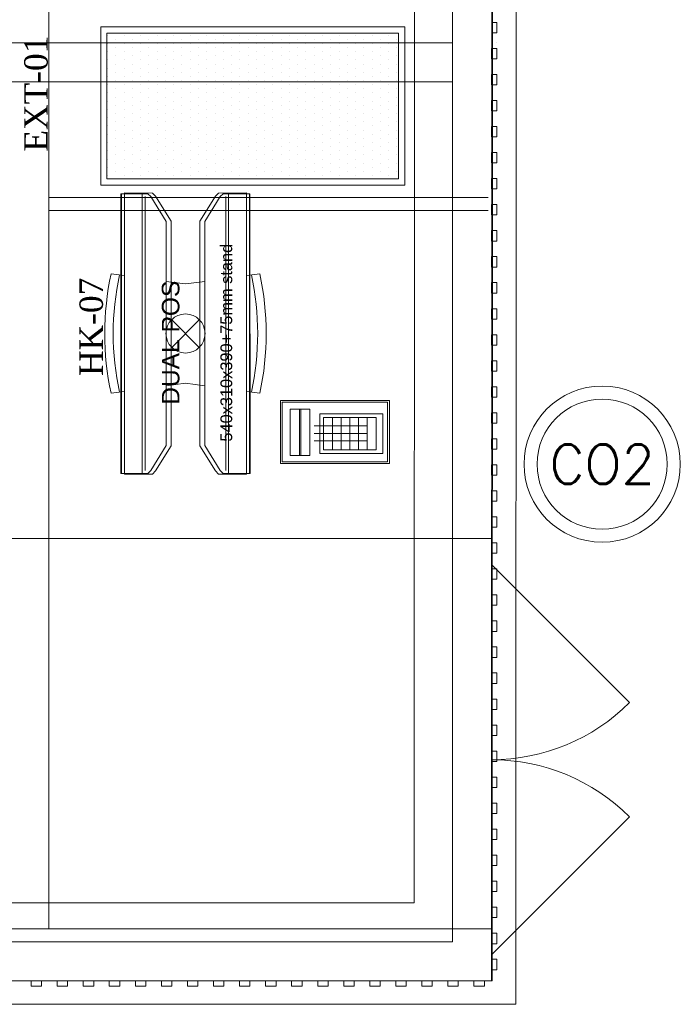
# Model space of a CAD drawing. Header units: millimetres. Extents: x -4432 to 10157, y 0 to 7028.
# Tile 10 of 13: x 2947 to 4215, y 0 to 1891. Entities that reach past the tile are written whole.
import ezdxf

# ---------------------------------------------------------------- set-up
doc = ezdxf.new("R2010")
doc.units = ezdxf.units.MM
doc.layers.add('CIVIL LAYER', color=9, linetype='Continuous', true_color=0x808080)
for name, color, linetype, lineweight, true_color in [('FIRE-EXTINGUISHER', 1, 'Continuous', 20, 0xff0000), ('FP & RCP XERF$0$CKD - Kit Text', 9, 'Continuous', 0, 0x808080), ('GREY SCALE', 9, 'Continuous', 0, 0x808080)]:
    doc.layers.add(name, color=color, linetype=linetype, lineweight=lineweight, true_color=true_color)
doc.styles.add('FP & RCP XERF$0$style12', font='BOOKOSI.TTF')

# ---------------------------------------------------------------- blocks, each defined once
blk = doc.blocks.new('A$C117b6ec8')
at = {"layer": 'FP & RCP XERF$0$CKD - Kit Text', "char_height": 45, "attachment_point": 2, "rotation": 90, "style": 'FP & RCP XERF$0$style12'}
for s, insert, width in [('EXT-01', (2124.9, -999.7), 506.843), ('\\A1;{\\fArial|b0|i0|c0|p34;\\H0.75x;DUAL POS\\P\\P\\H0.66667x;540x310x390+75mm stand}', (2389.1, -1478.3), 1358.804), ('HK-07', (2231, -1447.8), 493.471)]:
    blk.add_mtext(s, dxfattribs=dict(at, insert=insert, width=width))
blk = doc.blocks.new('FLOOR PLAN')
at = {"layer": 'GREY SCALE'}
for p, q in [((3900.4, 7027.3), (3897.8, -0.2)), ((3855.4, 6958.5), (3852.8, 44.8)), ((3705.3, 6808.5), (3702.9, 194.8)), ((3851.8, 3599.6), (3851.8, 44.8)), ((3851.8, 3574.6), (3851.7, 44.8)), ((3001.8, 3499.5), (3001.8, 144.8)), ((3776.8, 3499.6), (3776.7, 119.8)), ((3685.1, 1877.5), (3101.1, 1877.5)), ((3101.1, 1877.5), (3101.1, 1573.5)), ((3685.1, 1573.5), (3685.1, 1877.5)), ((3851.8, 1886.2), (3861.8, 1886.2)), ((3851.8, 1866.2), (3851.8, 1886.2)), ((3861.8, 1886.2), (3861.8, 1866.2)), ((3673.1, 1865.5), (3113.1, 1865.5)), ((3113.1, 1865.5), (3113.1, 1585.5)), ((3114.2, 1861.8), (3114.2, 1861.8)), ((3130.1, 1853.9), (3130.1, 1853.9)), ((3146, 1861.8), (3146, 1861.8)), ((3161.9, 1853.9), (3161.9, 1853.9)), ((3177.7, 1861.8), (3177.7, 1861.8)), ((3193.6, 1853.9), (3193.6, 1853.9)), ((3209.5, 1861.8), (3209.5, 1861.8)), ((3225.4, 1853.9), (3225.4, 1853.9)), ((3241.2, 1861.8), (3241.2, 1861.8)), ((3257.1, 1853.9), (3257.1, 1853.9)), ((3273, 1861.8), (3273, 1861.8)), ((3288.9, 1853.9), (3288.9, 1853.9)), ((3304.7, 1861.8), (3304.7, 1861.8)), ((3320.6, 1853.9), (3320.6, 1853.9)), ((3336.5, 1861.8), (3336.5, 1861.8)), ((3352.4, 1853.9), (3352.4, 1853.9)), ((3368.2, 1861.8), (3368.2, 1861.8)), ((3384.1, 1853.9), (3384.1, 1853.9)), ((3400, 1861.8), (3400, 1861.8)), ((3415.9, 1853.9), (3415.9, 1853.9)), ((3431.7, 1861.8), (3431.7, 1861.8)), ((3447.6, 1853.9), (3447.6, 1853.9)), ((3463.5, 1861.8), (3463.5, 1861.8)), ((3479.4, 1853.9), (3479.4, 1853.9)), ((3495.2, 1861.8), (3495.2, 1861.8)), ((3511.1, 1853.9), (3511.1, 1853.9)), ((3527, 1861.8), (3527, 1861.8)), ((3542.9, 1853.9), (3542.9, 1853.9)), ((3558.7, 1861.8), (3558.7, 1861.8)), ((3574.6, 1853.9), (3574.6, 1853.9)), ((3590.5, 1861.8), (3590.5, 1861.8)), ((3606.4, 1853.9), (3606.4, 1853.9)), ((3622.2, 1861.8), (3622.2, 1861.8)), ((3638.1, 1853.9), (3638.1, 1853.9)), ((3654, 1861.8), (3654, 1861.8)), ((3669.9, 1853.9), (3669.9, 1853.9)), ((3673.1, 1585.5), (3673.1, 1865.5)), ((3861.8, 1866.2), (3851.8, 1866.2)), ((2340.6, 1847.1), (3776.8, 1847)), ((3114.2, 1845.9), (3114.2, 1845.9)), ((3130.1, 1838), (3130.1, 1838)), ((3146, 1845.9), (3146, 1845.9)), ((3161.9, 1838), (3161.9, 1838)), ((3177.7, 1845.9), (3177.7, 1845.9)), ((3193.6, 1838), (3193.6, 1838)), ((3209.5, 1845.9), (3209.5, 1845.9)), ((3225.4, 1838), (3225.4, 1838)), ((3241.2, 1845.9), (3241.2, 1845.9)), ((3257.1, 1838), (3257.1, 1838)), ((3273, 1845.9), (3273, 1845.9)), ((3288.9, 1838), (3288.9, 1838)), ((3304.7, 1845.9), (3304.7, 1845.9)), ((3320.6, 1838), (3320.6, 1838)), ((3336.5, 1845.9), (3336.5, 1845.9)), ((3352.4, 1838), (3352.4, 1838)), ((3368.2, 1845.9), (3368.2, 1845.9)), ((3384.1, 1838), (3384.1, 1838)), ((3400, 1845.9), (3400, 1845.9)), ((3415.9, 1838), (3415.9, 1838)), ((3431.7, 1845.9), (3431.7, 1845.9)), ((3447.6, 1838), (3447.6, 1838)), ((3463.5, 1845.9), (3463.5, 1845.9)), ((3479.4, 1838), (3479.4, 1838)), ((3495.2, 1845.9), (3495.2, 1845.9)), ((3511.1, 1838), (3511.1, 1838)), ((3527, 1845.9), (3527, 1845.9)), ((3542.9, 1838), (3542.9, 1838)), ((3558.7, 1845.9), (3558.7, 1845.9)), ((3574.6, 1838), (3574.6, 1838)), ((3590.5, 1845.9), (3590.5, 1845.9)), ((3606.4, 1838), (3606.4, 1838)), ((3622.2, 1845.9), (3622.2, 1845.9)), ((3638.1, 1838), (3638.1, 1838)), ((3654, 1845.9), (3654, 1845.9)), ((3669.9, 1838), (3669.9, 1838)), ((3851.6, 1836.2), (3861.6, 1836.2)), ((3851.6, 1816.2), (3851.6, 1836.2)), ((3861.6, 1836.2), (3861.6, 1816.2)), ((3861.7, 1847.1), (3861.7, 1847.1)), ((3114.2, 1830), (3114.2, 1830)), ((3130.1, 1822.1), (3130.1, 1822.1)), ((3146, 1830), (3146, 1830)), ((3161.9, 1822.1), (3161.9, 1822.1)), ((3177.7, 1830), (3177.7, 1830)), ((3193.6, 1822.1), (3193.6, 1822.1)), ((3209.5, 1830), (3209.5, 1830)), ((3225.4, 1822.1), (3225.4, 1822.1)), ((3241.2, 1830), (3241.2, 1830)), ((3257.1, 1822.1), (3257.1, 1822.1)), ((3273, 1830), (3273, 1830)), ((3288.9, 1822.1), (3288.9, 1822.1)), ((3304.7, 1830), (3304.7, 1830)), ((3320.6, 1822.1), (3320.6, 1822.1)), ((3336.5, 1830), (3336.5, 1830)), ((3352.4, 1822.1), (3352.4, 1822.1)), ((3368.2, 1830), (3368.2, 1830)), ((3384.1, 1822.1), (3384.1, 1822.1)), ((3400, 1830), (3400, 1830)), ((3415.9, 1822.1), (3415.9, 1822.1)), ((3431.7, 1830), (3431.7, 1830)), ((3447.6, 1822.1), (3447.6, 1822.1)), ((3463.5, 1830), (3463.5, 1830)), ((3479.4, 1822.1), (3479.4, 1822.1)), ((3495.2, 1830), (3495.2, 1830)), ((3511.1, 1822.1), (3511.1, 1822.1)), ((3527, 1830), (3527, 1830)), ((3542.9, 1822.1), (3542.9, 1822.1)), ((3558.7, 1830), (3558.7, 1830)), ((3574.6, 1822.1), (3574.6, 1822.1)), ((3590.5, 1830), (3590.5, 1830)), ((3606.4, 1822.1), (3606.4, 1822.1)), ((3622.2, 1830), (3622.2, 1830)), ((3638.1, 1822.1), (3638.1, 1822.1)), ((3654, 1830), (3654, 1830)), ((3669.9, 1822.1), (3669.9, 1822.1)), ((3861.6, 1816.2), (3851.6, 1816.2)), ((3114.2, 1814.2), (3114.2, 1814.2)), ((3114.2, 1798.3), (3114.2, 1798.3)), ((3130.1, 1806.2), (3130.1, 1806.2)), ((3146, 1814.2), (3146, 1814.2)), ((3146, 1798.3), (3146, 1798.3)), ((3161.9, 1806.2), (3161.9, 1806.2)), ((3177.7, 1814.2), (3177.7, 1814.2)), ((3177.7, 1798.3), (3177.7, 1798.3)), ((3193.6, 1806.2), (3193.6, 1806.2)), ((3209.5, 1814.2), (3209.5, 1814.2)), ((3209.5, 1798.3), (3209.5, 1798.3)), ((3225.4, 1806.2), (3225.4, 1806.2)), ((3241.2, 1814.2), (3241.2, 1814.2)), ((3241.2, 1798.3), (3241.2, 1798.3)), ((3257.1, 1806.2), (3257.1, 1806.2)), ((3273, 1814.2), (3273, 1814.2)), ((3273, 1798.3), (3273, 1798.3)), ((3288.9, 1806.2), (3288.9, 1806.2)), ((3304.7, 1814.2), (3304.7, 1814.2)), ((3304.7, 1798.3), (3304.7, 1798.3)), ((3320.6, 1806.2), (3320.6, 1806.2)), ((3336.5, 1814.2), (3336.5, 1814.2)), ((3336.5, 1798.3), (3336.5, 1798.3)), ((3352.4, 1806.2), (3352.4, 1806.2)), ((3368.2, 1814.2), (3368.2, 1814.2)), ((3368.2, 1798.3), (3368.2, 1798.3)), ((3384.1, 1806.2), (3384.1, 1806.2)), ((3400, 1814.2), (3400, 1814.2)), ((3400, 1798.3), (3400, 1798.3)), ((3415.9, 1806.2), (3415.9, 1806.2)), ((3431.7, 1814.2), (3431.7, 1814.2)), ((3431.7, 1798.3), (3431.7, 1798.3)), ((3447.6, 1806.2), (3447.6, 1806.2)), ((3463.5, 1814.2), (3463.5, 1814.2)), ((3463.5, 1798.3), (3463.5, 1798.3)), ((3479.4, 1806.2), (3479.4, 1806.2)), ((3495.2, 1814.2), (3495.2, 1814.2)), ((3495.2, 1798.3), (3495.2, 1798.3)), ((3511.1, 1806.2), (3511.1, 1806.2)), ((3527, 1814.2), (3527, 1814.2)), ((3527, 1798.3), (3527, 1798.3)), ((3542.9, 1806.2), (3542.9, 1806.2)), ((3558.7, 1814.2), (3558.7, 1814.2)), ((3558.7, 1798.3), (3558.7, 1798.3)), ((3574.6, 1806.2), (3574.6, 1806.2)), ((3590.5, 1814.2), (3590.5, 1814.2)), ((3590.5, 1798.3), (3590.5, 1798.3)), ((3606.4, 1806.2), (3606.4, 1806.2)), ((3622.2, 1814.2), (3622.2, 1814.2)), ((3622.2, 1798.3), (3622.2, 1798.3)), ((3638.1, 1806.2), (3638.1, 1806.2)), ((3654, 1814.2), (3654, 1814.2)), ((3654, 1798.3), (3654, 1798.3)), ((3669.9, 1806.2), (3669.9, 1806.2)), ((3114.2, 1782.4), (3114.2, 1782.4)), ((3130.1, 1790.4), (3130.1, 1790.4)), ((3146, 1782.4), (3146, 1782.4)), ((3161.9, 1790.4), (3161.9, 1790.4)), ((3177.7, 1782.4), (3177.7, 1782.4)), ((3193.6, 1790.4), (3193.6, 1790.4)), ((3209.5, 1782.4), (3209.5, 1782.4)), ((3225.4, 1790.4), (3225.4, 1790.4)), ((3241.2, 1782.4), (3241.2, 1782.4)), ((3257.1, 1790.4), (3257.1, 1790.4)), ((3273, 1782.4), (3273, 1782.4)), ((3288.9, 1790.4), (3288.9, 1790.4)), ((3304.7, 1782.4), (3304.7, 1782.4)), ((3320.6, 1790.4), (3320.6, 1790.4)), ((3336.5, 1782.4), (3336.5, 1782.4)), ((3352.4, 1790.4), (3352.4, 1790.4)), ((3368.2, 1782.4), (3368.2, 1782.4)), ((3384.1, 1790.4), (3384.1, 1790.4)), ((3400, 1782.4), (3400, 1782.4)), ((3415.9, 1790.4), (3415.9, 1790.4)), ((3431.7, 1782.4), (3431.7, 1782.4)), ((3447.6, 1790.4), (3447.6, 1790.4)), ((3463.5, 1782.4), (3463.5, 1782.4)), ((3479.4, 1790.4), (3479.4, 1790.4)), ((3495.2, 1782.4), (3495.2, 1782.4)), ((3511.1, 1790.4), (3511.1, 1790.4)), ((3527, 1782.4), (3527, 1782.4)), ((3542.9, 1790.4), (3542.9, 1790.4)), ((3558.7, 1782.4), (3558.7, 1782.4)), ((3574.6, 1790.4), (3574.6, 1790.4)), ((3590.5, 1782.4), (3590.5, 1782.4)), ((3606.4, 1790.4), (3606.4, 1790.4)), ((3622.2, 1782.4), (3622.2, 1782.4)), ((3638.1, 1790.4), (3638.1, 1790.4)), ((3654, 1782.4), (3654, 1782.4)), ((3669.9, 1790.4), (3669.9, 1790.4)), ((3851.6, 1786.2), (3861.6, 1786.2)), ((3851.6, 1766.2), (3851.6, 1786.2)), ((3861.6, 1786.2), (3861.6, 1766.2)), ((2340.6, 1772.1), (3776.8, 1772)), ((3114.2, 1766.5), (3114.2, 1766.5)), ((3130.1, 1774.5), (3130.1, 1774.5)), ((3146, 1766.5), (3146, 1766.5)), ((3161.9, 1774.5), (3161.9, 1774.5)), ((3177.7, 1766.5), (3177.7, 1766.5)), ((3193.6, 1774.5), (3193.6, 1774.5)), ((3209.5, 1766.5), (3209.5, 1766.5)), ((3225.4, 1774.5), (3225.4, 1774.5)), ((3241.2, 1766.5), (3241.2, 1766.5)), ((3257.1, 1774.5), (3257.1, 1774.5)), ((3273, 1766.5), (3273, 1766.5)), ((3288.9, 1774.5), (3288.9, 1774.5)), ((3304.7, 1766.5), (3304.7, 1766.5)), ((3320.6, 1774.5), (3320.6, 1774.5)), ((3336.5, 1766.5), (3336.5, 1766.5)), ((3352.4, 1774.5), (3352.4, 1774.5)), ((3368.2, 1766.5), (3368.2, 1766.5)), ((3384.1, 1774.5), (3384.1, 1774.5)), ((3400, 1766.5), (3400, 1766.5)), ((3415.9, 1774.5), (3415.9, 1774.5)), ((3431.7, 1766.5), (3431.7, 1766.5)), ((3447.6, 1774.5), (3447.6, 1774.5)), ((3463.5, 1766.5), (3463.5, 1766.5)), ((3479.4, 1774.5), (3479.4, 1774.5)), ((3495.2, 1766.5), (3495.2, 1766.5)), ((3511.1, 1774.5), (3511.1, 1774.5)), ((3527, 1766.5), (3527, 1766.5)), ((3542.9, 1774.5), (3542.9, 1774.5)), ((3558.7, 1766.5), (3558.7, 1766.5)), ((3574.6, 1774.5), (3574.6, 1774.5)), ((3590.5, 1766.5), (3590.5, 1766.5)), ((3606.4, 1774.5), (3606.4, 1774.5)), ((3622.2, 1766.5), (3622.2, 1766.5)), ((3638.1, 1774.5), (3638.1, 1774.5)), ((3654, 1766.5), (3654, 1766.5)), ((3669.9, 1774.5), (3669.9, 1774.5)), ((3861.6, 1766.2), (3851.6, 1766.2)), ((3861.7, 1772.1), (3861.7, 1772.1)), ((3114.2, 1750.7), (3114.2, 1750.7)), ((3130.1, 1758.6), (3130.1, 1758.6)), ((3130.1, 1742.7), (3130.1, 1742.7)), ((3146, 1750.7), (3146, 1750.7)), ((3161.9, 1758.6), (3161.9, 1758.6)), ((3161.9, 1742.7), (3161.9, 1742.7)), ((3177.7, 1750.7), (3177.7, 1750.7)), ((3193.6, 1758.6), (3193.6, 1758.6)), ((3193.6, 1742.7), (3193.6, 1742.7)), ((3209.5, 1750.7), (3209.5, 1750.7)), ((3225.4, 1758.6), (3225.4, 1758.6)), ((3225.4, 1742.7), (3225.4, 1742.7)), ((3241.2, 1750.7), (3241.2, 1750.7)), ((3257.1, 1758.6), (3257.1, 1758.6)), ((3257.1, 1742.7), (3257.1, 1742.7)), ((3273, 1750.7), (3273, 1750.7)), ((3288.9, 1758.6), (3288.9, 1758.6)), ((3288.9, 1742.7), (3288.9, 1742.7)), ((3304.7, 1750.7), (3304.7, 1750.7)), ((3320.6, 1758.6), (3320.6, 1758.6)), ((3320.6, 1742.7), (3320.6, 1742.7)), ((3336.5, 1750.7), (3336.5, 1750.7)), ((3352.4, 1758.6), (3352.4, 1758.6)), ((3352.4, 1742.7), (3352.4, 1742.7)), ((3368.2, 1750.7), (3368.2, 1750.7)), ((3384.1, 1758.6), (3384.1, 1758.6)), ((3384.1, 1742.7), (3384.1, 1742.7)), ((3400, 1750.7), (3400, 1750.7)), ((3415.9, 1758.6), (3415.9, 1758.6)), ((3415.9, 1742.7), (3415.9, 1742.7)), ((3431.7, 1750.7), (3431.7, 1750.7)), ((3447.6, 1758.6), (3447.6, 1758.6)), ((3447.6, 1742.7), (3447.6, 1742.7)), ((3463.5, 1750.7), (3463.5, 1750.7)), ((3479.4, 1758.6), (3479.4, 1758.6)), ((3479.4, 1742.7), (3479.4, 1742.7)), ((3495.2, 1750.7), (3495.2, 1750.7)), ((3511.1, 1758.6), (3511.1, 1758.6)), ((3511.1, 1742.7), (3511.1, 1742.7)), ((3527, 1750.7), (3527, 1750.7)), ((3542.9, 1758.6), (3542.9, 1758.6)), ((3542.9, 1742.7), (3542.9, 1742.7)), ((3558.7, 1750.7), (3558.7, 1750.7)), ((3574.6, 1758.6), (3574.6, 1758.6)), ((3574.6, 1742.7), (3574.6, 1742.7)), ((3590.5, 1750.7), (3590.5, 1750.7)), ((3606.4, 1758.6), (3606.4, 1758.6)), ((3606.4, 1742.7), (3606.4, 1742.7)), ((3622.2, 1750.7), (3622.2, 1750.7)), ((3638.1, 1758.6), (3638.1, 1758.6)), ((3638.1, 1742.7), (3638.1, 1742.7)), ((3654, 1750.7), (3654, 1750.7)), ((3669.9, 1758.6), (3669.9, 1758.6)), ((3669.9, 1742.7), (3669.9, 1742.7)), ((3114.2, 1734.8), (3114.2, 1734.8)), ((3130.1, 1726.9), (3130.1, 1726.9)), ((3146, 1734.8), (3146, 1734.8)), ((3161.9, 1726.9), (3161.9, 1726.9)), ((3177.7, 1734.8), (3177.7, 1734.8)), ((3193.6, 1726.9), (3193.6, 1726.9)), ((3209.5, 1734.8), (3209.5, 1734.8)), ((3225.4, 1726.9), (3225.4, 1726.9)), ((3241.2, 1734.8), (3241.2, 1734.8)), ((3257.1, 1726.9), (3257.1, 1726.9)), ((3273, 1734.8), (3273, 1734.8)), ((3288.9, 1726.9), (3288.9, 1726.9)), ((3304.7, 1734.8), (3304.7, 1734.8)), ((3320.6, 1726.9), (3320.6, 1726.9)), ((3336.5, 1734.8), (3336.5, 1734.8)), ((3352.4, 1726.9), (3352.4, 1726.9)), ((3368.2, 1734.8), (3368.2, 1734.8)), ((3384.1, 1726.9), (3384.1, 1726.9)), ((3400, 1734.8), (3400, 1734.8)), ((3415.9, 1726.9), (3415.9, 1726.9)), ((3431.7, 1734.8), (3431.7, 1734.8)), ((3447.6, 1726.9), (3447.6, 1726.9)), ((3463.5, 1734.8), (3463.5, 1734.8)), ((3479.4, 1726.9), (3479.4, 1726.9)), ((3495.2, 1734.8), (3495.2, 1734.8)), ((3511.1, 1726.9), (3511.1, 1726.9)), ((3527, 1734.8), (3527, 1734.8)), ((3542.9, 1726.9), (3542.9, 1726.9)), ((3558.7, 1734.8), (3558.7, 1734.8)), ((3574.6, 1726.9), (3574.6, 1726.9)), ((3590.5, 1734.8), (3590.5, 1734.8)), ((3606.4, 1726.9), (3606.4, 1726.9)), ((3622.2, 1734.8), (3622.2, 1734.8)), ((3638.1, 1726.9), (3638.1, 1726.9)), ((3654, 1734.8), (3654, 1734.8)), ((3669.9, 1726.9), (3669.9, 1726.9)), ((3851.6, 1736.2), (3861.6, 1736.2)), ((3851.6, 1716.2), (3851.6, 1736.2)), ((3861.6, 1736.2), (3861.6, 1716.2)), ((3114.2, 1718.9), (3114.2, 1718.9)), ((3114.2, 1703), (3114.2, 1703)), ((3130.1, 1711), (3130.1, 1711)), ((3146, 1718.9), (3146, 1718.9)), ((3146, 1703), (3146, 1703)), ((3161.9, 1711), (3161.9, 1711)), ((3177.7, 1718.9), (3177.7, 1718.9)), ((3177.7, 1703), (3177.7, 1703)), ((3193.6, 1711), (3193.6, 1711)), ((3209.5, 1718.9), (3209.5, 1718.9)), ((3209.5, 1703), (3209.5, 1703)), ((3225.4, 1711), (3225.4, 1711)), ((3241.2, 1718.9), (3241.2, 1718.9)), ((3241.2, 1703), (3241.2, 1703)), ((3257.1, 1711), (3257.1, 1711)), ((3273, 1718.9), (3273, 1718.9)), ((3273, 1703), (3273, 1703)), ((3288.9, 1711), (3288.9, 1711)), ((3304.7, 1718.9), (3304.7, 1718.9)), ((3304.7, 1703), (3304.7, 1703)), ((3320.6, 1711), (3320.6, 1711)), ((3336.5, 1718.9), (3336.5, 1718.9)), ((3336.5, 1703), (3336.5, 1703)), ((3352.4, 1711), (3352.4, 1711)), ((3368.2, 1718.9), (3368.2, 1718.9)), ((3368.2, 1703), (3368.2, 1703)), ((3384.1, 1711), (3384.1, 1711)), ((3400, 1718.9), (3400, 1718.9)), ((3400, 1703), (3400, 1703)), ((3415.9, 1711), (3415.9, 1711)), ((3431.7, 1718.9), (3431.7, 1718.9)), ((3431.7, 1703), (3431.7, 1703)), ((3447.6, 1711), (3447.6, 1711)), ((3463.5, 1718.9), (3463.5, 1718.9)), ((3463.5, 1703), (3463.5, 1703)), ((3479.4, 1711), (3479.4, 1711)), ((3495.2, 1718.9), (3495.2, 1718.9)), ((3495.2, 1703), (3495.2, 1703)), ((3511.1, 1711), (3511.1, 1711)), ((3527, 1718.9), (3527, 1718.9)), ((3527, 1703), (3527, 1703)), ((3542.9, 1711), (3542.9, 1711)), ((3558.7, 1718.9), (3558.7, 1718.9)), ((3558.7, 1703), (3558.7, 1703)), ((3574.6, 1711), (3574.6, 1711)), ((3590.5, 1718.9), (3590.5, 1718.9)), ((3590.5, 1703), (3590.5, 1703)), ((3606.4, 1711), (3606.4, 1711)), ((3622.2, 1718.9), (3622.2, 1718.9)), ((3622.2, 1703), (3622.2, 1703)), ((3638.1, 1711), (3638.1, 1711)), ((3654, 1718.9), (3654, 1718.9)), ((3654, 1703), (3654, 1703)), ((3669.9, 1711), (3669.9, 1711)), ((3861.6, 1716.2), (3851.6, 1716.2)), ((3114.2, 1687.2), (3114.2, 1687.2)), ((3130.1, 1695.1), (3130.1, 1695.1)), ((3146, 1687.2), (3146, 1687.2)), ((3161.9, 1695.1), (3161.9, 1695.1)), ((3177.7, 1687.2), (3177.7, 1687.2)), ((3193.6, 1695.1), (3193.6, 1695.1)), ((3209.5, 1687.2), (3209.5, 1687.2)), ((3225.4, 1695.1), (3225.4, 1695.1)), ((3241.2, 1687.2), (3241.2, 1687.2)), ((3257.1, 1695.1), (3257.1, 1695.1)), ((3273, 1687.2), (3273, 1687.2)), ((3288.9, 1695.1), (3288.9, 1695.1)), ((3304.7, 1687.2), (3304.7, 1687.2)), ((3320.6, 1695.1), (3320.6, 1695.1)), ((3336.5, 1687.2), (3336.5, 1687.2)), ((3352.4, 1695.1), (3352.4, 1695.1)), ((3368.2, 1687.2), (3368.2, 1687.2)), ((3384.1, 1695.1), (3384.1, 1695.1)), ((3400, 1687.2), (3400, 1687.2)), ((3415.9, 1695.1), (3415.9, 1695.1)), ((3431.7, 1687.2), (3431.7, 1687.2)), ((3447.6, 1695.1), (3447.6, 1695.1)), ((3463.5, 1687.2), (3463.5, 1687.2)), ((3479.4, 1695.1), (3479.4, 1695.1)), ((3495.2, 1687.2), (3495.2, 1687.2)), ((3511.1, 1695.1), (3511.1, 1695.1)), ((3527, 1687.2), (3527, 1687.2)), ((3542.9, 1695.1), (3542.9, 1695.1)), ((3558.7, 1687.2), (3558.7, 1687.2)), ((3574.6, 1695.1), (3574.6, 1695.1)), ((3590.5, 1687.2), (3590.5, 1687.2)), ((3606.4, 1695.1), (3606.4, 1695.1)), ((3622.2, 1687.2), (3622.2, 1687.2)), ((3638.1, 1695.1), (3638.1, 1695.1)), ((3654, 1687.2), (3654, 1687.2)), ((3669.9, 1695.1), (3669.9, 1695.1)), ((3851.6, 1686.2), (3861.6, 1686.2)), ((3851.6, 1666.2), (3851.6, 1686.2)), ((3861.6, 1686.2), (3861.6, 1666.2)), ((3114.2, 1671.3), (3114.2, 1671.3)), ((3130.1, 1679.2), (3130.1, 1679.2)), ((3146, 1671.3), (3146, 1671.3)), ((3161.9, 1679.2), (3161.9, 1679.2)), ((3177.7, 1671.3), (3177.7, 1671.3)), ((3193.6, 1679.2), (3193.6, 1679.2)), ((3209.5, 1671.3), (3209.5, 1671.3)), ((3225.4, 1679.2), (3225.4, 1679.2)), ((3241.2, 1671.3), (3241.2, 1671.3)), ((3257.1, 1679.2), (3257.1, 1679.2)), ((3273, 1671.3), (3273, 1671.3)), ((3288.9, 1679.2), (3288.9, 1679.2)), ((3304.7, 1671.3), (3304.7, 1671.3)), ((3320.6, 1679.2), (3320.6, 1679.2)), ((3336.5, 1671.3), (3336.5, 1671.3)), ((3352.4, 1679.2), (3352.4, 1679.2)), ((3368.2, 1671.3), (3368.2, 1671.3)), ((3384.1, 1679.2), (3384.1, 1679.2)), ((3400, 1671.3), (3400, 1671.3)), ((3415.9, 1679.2), (3415.9, 1679.2)), ((3431.7, 1671.3), (3431.7, 1671.3)), ((3447.6, 1679.2), (3447.6, 1679.2)), ((3463.5, 1671.3), (3463.5, 1671.3)), ((3479.4, 1679.2), (3479.4, 1679.2)), ((3495.2, 1671.3), (3495.2, 1671.3)), ((3511.1, 1679.2), (3511.1, 1679.2)), ((3527, 1671.3), (3527, 1671.3)), ((3542.9, 1679.2), (3542.9, 1679.2)), ((3558.7, 1671.3), (3558.7, 1671.3)), ((3574.6, 1679.2), (3574.6, 1679.2)), ((3590.5, 1671.3), (3590.5, 1671.3)), ((3606.4, 1679.2), (3606.4, 1679.2)), ((3622.2, 1671.3), (3622.2, 1671.3)), ((3638.1, 1679.2), (3638.1, 1679.2)), ((3654, 1671.3), (3654, 1671.3)), ((3669.9, 1679.2), (3669.9, 1679.2)), ((3861.6, 1666.2), (3851.6, 1666.2)), ((3114.2, 1655.4), (3114.2, 1655.4)), ((3130.1, 1663.4), (3130.1, 1663.4)), ((3130.1, 1647.5), (3130.1, 1647.5)), ((3146, 1655.4), (3146, 1655.4)), ((3161.9, 1663.4), (3161.9, 1663.4)), ((3161.9, 1647.5), (3161.9, 1647.5)), ((3177.7, 1655.4), (3177.7, 1655.4)), ((3193.6, 1663.4), (3193.6, 1663.4)), ((3193.6, 1647.5), (3193.6, 1647.5)), ((3209.5, 1655.4), (3209.5, 1655.4)), ((3225.4, 1663.4), (3225.4, 1663.4)), ((3225.4, 1647.5), (3225.4, 1647.5)), ((3241.2, 1655.4), (3241.2, 1655.4)), ((3257.1, 1663.4), (3257.1, 1663.4)), ((3257.1, 1647.5), (3257.1, 1647.5)), ((3273, 1655.4), (3273, 1655.4)), ((3288.9, 1663.4), (3288.9, 1663.4)), ((3288.9, 1647.5), (3288.9, 1647.5)), ((3304.7, 1655.4), (3304.7, 1655.4)), ((3320.6, 1663.4), (3320.6, 1663.4)), ((3320.6, 1647.5), (3320.6, 1647.5)), ((3336.5, 1655.4), (3336.5, 1655.4)), ((3352.4, 1663.4), (3352.4, 1663.4)), ((3352.4, 1647.5), (3352.4, 1647.5)), ((3368.2, 1655.4), (3368.2, 1655.4)), ((3384.1, 1663.4), (3384.1, 1663.4)), ((3384.1, 1647.5), (3384.1, 1647.5)), ((3400, 1655.4), (3400, 1655.4)), ((3415.9, 1663.4), (3415.9, 1663.4)), ((3415.9, 1647.5), (3415.9, 1647.5)), ((3431.7, 1655.4), (3431.7, 1655.4)), ((3447.6, 1663.4), (3447.6, 1663.4)), ((3447.6, 1647.5), (3447.6, 1647.5)), ((3463.5, 1655.4), (3463.5, 1655.4)), ((3479.4, 1663.4), (3479.4, 1663.4)), ((3479.4, 1647.5), (3479.4, 1647.5)), ((3495.2, 1655.4), (3495.2, 1655.4)), ((3511.1, 1663.4), (3511.1, 1663.4)), ((3511.1, 1647.5), (3511.1, 1647.5)), ((3527, 1655.4), (3527, 1655.4)), ((3542.9, 1663.4), (3542.9, 1663.4)), ((3542.9, 1647.5), (3542.9, 1647.5)), ((3558.7, 1655.4), (3558.7, 1655.4)), ((3574.6, 1663.4), (3574.6, 1663.4)), ((3574.6, 1647.5), (3574.6, 1647.5)), ((3590.5, 1655.4), (3590.5, 1655.4)), ((3606.4, 1663.4), (3606.4, 1663.4)), ((3606.4, 1647.5), (3606.4, 1647.5)), ((3622.2, 1655.4), (3622.2, 1655.4)), ((3638.1, 1663.4), (3638.1, 1663.4)), ((3638.1, 1647.5), (3638.1, 1647.5)), ((3654, 1655.4), (3654, 1655.4)), ((3669.9, 1663.4), (3669.9, 1663.4)), ((3669.9, 1647.5), (3669.9, 1647.5)), ((3114.2, 1639.5), (3114.2, 1639.5)), ((3130.1, 1631.6), (3130.1, 1631.6)), ((3146, 1639.5), (3146, 1639.5)), ((3161.9, 1631.6), (3161.9, 1631.6)), ((3177.7, 1639.5), (3177.7, 1639.5)), ((3193.6, 1631.6), (3193.6, 1631.6)), ((3209.5, 1639.5), (3209.5, 1639.5)), ((3225.4, 1631.6), (3225.4, 1631.6)), ((3241.2, 1639.5), (3241.2, 1639.5)), ((3257.1, 1631.6), (3257.1, 1631.6)), ((3273, 1639.5), (3273, 1639.5)), ((3288.9, 1631.6), (3288.9, 1631.6)), ((3304.7, 1639.5), (3304.7, 1639.5)), ((3320.6, 1631.6), (3320.6, 1631.6)), ((3336.5, 1639.5), (3336.5, 1639.5)), ((3352.4, 1631.6), (3352.4, 1631.6)), ((3368.2, 1639.5), (3368.2, 1639.5)), ((3384.1, 1631.6), (3384.1, 1631.6)), ((3400, 1639.5), (3400, 1639.5)), ((3415.9, 1631.6), (3415.9, 1631.6)), ((3431.7, 1639.5), (3431.7, 1639.5)), ((3447.6, 1631.6), (3447.6, 1631.6)), ((3463.5, 1639.5), (3463.5, 1639.5)), ((3479.4, 1631.6), (3479.4, 1631.6)), ((3495.2, 1639.5), (3495.2, 1639.5)), ((3511.1, 1631.6), (3511.1, 1631.6)), ((3527, 1639.5), (3527, 1639.5)), ((3542.9, 1631.6), (3542.9, 1631.6)), ((3558.7, 1639.5), (3558.7, 1639.5)), ((3574.6, 1631.6), (3574.6, 1631.6)), ((3590.5, 1639.5), (3590.5, 1639.5)), ((3606.4, 1631.6), (3606.4, 1631.6)), ((3622.2, 1639.5), (3622.2, 1639.5)), ((3638.1, 1631.6), (3638.1, 1631.6)), ((3654, 1639.5), (3654, 1639.5)), ((3669.9, 1631.6), (3669.9, 1631.6)), ((3851.6, 1636.2), (3861.6, 1636.2)), ((3851.6, 1616.2), (3851.6, 1636.2)), ((3861.6, 1636.2), (3861.6, 1616.2)), ((3114.2, 1623.7), (3114.2, 1623.7)), ((3130.1, 1615.7), (3130.1, 1615.7)), ((3146, 1623.7), (3146, 1623.7)), ((3161.9, 1615.7), (3161.9, 1615.7)), ((3177.7, 1623.7), (3177.7, 1623.7)), ((3193.6, 1615.7), (3193.6, 1615.7)), ((3209.5, 1623.7), (3209.5, 1623.7)), ((3225.4, 1615.7), (3225.4, 1615.7)), ((3241.2, 1623.7), (3241.2, 1623.7)), ((3257.1, 1615.7), (3257.1, 1615.7)), ((3273, 1623.7), (3273, 1623.7)), ((3288.9, 1615.7), (3288.9, 1615.7)), ((3304.7, 1623.7), (3304.7, 1623.7)), ((3320.6, 1615.7), (3320.6, 1615.7)), ((3336.5, 1623.7), (3336.5, 1623.7)), ((3352.4, 1615.7), (3352.4, 1615.7)), ((3368.2, 1623.7), (3368.2, 1623.7)), ((3384.1, 1615.7), (3384.1, 1615.7)), ((3400, 1623.7), (3400, 1623.7)), ((3415.9, 1615.7), (3415.9, 1615.7)), ((3431.7, 1623.7), (3431.7, 1623.7)), ((3447.6, 1615.7), (3447.6, 1615.7)), ((3463.5, 1623.7), (3463.5, 1623.7)), ((3479.4, 1615.7), (3479.4, 1615.7)), ((3495.2, 1623.7), (3495.2, 1623.7)), ((3511.1, 1615.7), (3511.1, 1615.7)), ((3527, 1623.7), (3527, 1623.7)), ((3542.9, 1615.7), (3542.9, 1615.7)), ((3558.7, 1623.7), (3558.7, 1623.7)), ((3574.6, 1615.7), (3574.6, 1615.7)), ((3590.5, 1623.7), (3590.5, 1623.7)), ((3606.4, 1615.7), (3606.4, 1615.7)), ((3622.2, 1623.7), (3622.2, 1623.7)), ((3638.1, 1615.7), (3638.1, 1615.7)), ((3654, 1623.7), (3654, 1623.7)), ((3669.9, 1615.7), (3669.9, 1615.7)), ((3861.6, 1616.2), (3851.6, 1616.2)), ((3114.2, 1607.8), (3114.2, 1607.8)), ((3114.2, 1591.9), (3114.2, 1591.9)), ((3130.1, 1599.9), (3130.1, 1599.9)), ((3146, 1607.8), (3146, 1607.8)), ((3146, 1591.9), (3146, 1591.9)), ((3161.9, 1599.9), (3161.9, 1599.9)), ((3177.7, 1607.8), (3177.7, 1607.8)), ((3177.7, 1591.9), (3177.7, 1591.9)), ((3193.6, 1599.9), (3193.6, 1599.9)), ((3209.5, 1607.8), (3209.5, 1607.8)), ((3209.5, 1591.9), (3209.5, 1591.9)), ((3225.4, 1599.9), (3225.4, 1599.9)), ((3241.2, 1607.8), (3241.2, 1607.8)), ((3241.2, 1591.9), (3241.2, 1591.9)), ((3257.1, 1599.9), (3257.1, 1599.9)), ((3273, 1607.8), (3273, 1607.8)), ((3273, 1591.9), (3273, 1591.9)), ((3288.9, 1599.9), (3288.9, 1599.9)), ((3304.7, 1607.8), (3304.7, 1607.8)), ((3304.7, 1591.9), (3304.7, 1591.9)), ((3320.6, 1599.9), (3320.6, 1599.9)), ((3336.5, 1607.8), (3336.5, 1607.8)), ((3336.5, 1591.9), (3336.5, 1591.9)), ((3352.4, 1599.9), (3352.4, 1599.9)), ((3368.2, 1607.8), (3368.2, 1607.8)), ((3368.2, 1591.9), (3368.2, 1591.9)), ((3384.1, 1599.9), (3384.1, 1599.9)), ((3400, 1607.8), (3400, 1607.8)), ((3400, 1591.9), (3400, 1591.9)), ((3415.9, 1599.9), (3415.9, 1599.9)), ((3431.7, 1607.8), (3431.7, 1607.8)), ((3431.7, 1591.9), (3431.7, 1591.9)), ((3447.6, 1599.9), (3447.6, 1599.9)), ((3463.5, 1607.8), (3463.5, 1607.8)), ((3463.5, 1591.9), (3463.5, 1591.9)), ((3479.4, 1599.9), (3479.4, 1599.9)), ((3495.2, 1607.8), (3495.2, 1607.8)), ((3495.2, 1591.9), (3495.2, 1591.9)), ((3511.1, 1599.9), (3511.1, 1599.9)), ((3527, 1607.8), (3527, 1607.8)), ((3527, 1591.9), (3527, 1591.9)), ((3542.9, 1599.9), (3542.9, 1599.9)), ((3558.7, 1607.8), (3558.7, 1607.8)), ((3558.7, 1591.9), (3558.7, 1591.9)), ((3574.6, 1599.9), (3574.6, 1599.9)), ((3590.5, 1607.8), (3590.5, 1607.8)), ((3590.5, 1591.9), (3590.5, 1591.9)), ((3606.4, 1599.9), (3606.4, 1599.9)), ((3622.2, 1607.8), (3622.2, 1607.8)), ((3622.2, 1591.9), (3622.2, 1591.9)), ((3638.1, 1599.9), (3638.1, 1599.9)), ((3654, 1607.8), (3654, 1607.8)), ((3654, 1591.9), (3654, 1591.9)), ((3669.9, 1599.9), (3669.9, 1599.9)), ((3101.1, 1573.5), (3685.1, 1573.5)), ((3113.1, 1585.5), (3673.1, 1585.5)), ((3851.6, 1586.2), (3861.6, 1586.2)), ((3851.6, 1566.2), (3851.6, 1586.2)), ((3861.6, 1586.2), (3861.6, 1566.2)), ((3861.6, 1566.2), (3851.6, 1566.2)), ((3001.8, 1549.6), (3844.8, 1549.6)), ((3851.6, 1536.2), (3861.6, 1536.2)), ((3851.6, 1516.2), (3851.6, 1536.2)), ((3861.6, 1536.2), (3861.6, 1516.2)), ((3001.8, 1524.6), (3844.8, 1524.6)), ((3861.6, 1516.2), (3851.6, 1516.2)), ((3851.6, 1486.2), (3861.6, 1486.2)), ((3851.6, 1466.2), (3851.6, 1486.2)), ((3861.6, 1486.2), (3861.6, 1466.2)), ((3861.6, 1466.2), (3851.6, 1466.2)), ((3851.6, 1436.2), (3861.6, 1436.2)), ((3851.6, 1416.2), (3851.6, 1436.2)), ((3861.6, 1436.2), (3861.6, 1416.2)), ((3861.6, 1416.2), (3851.6, 1416.2)), ((3851.6, 1386.2), (3861.6, 1386.2)), ((3851.6, 1366.2), (3851.6, 1386.2)), ((3861.6, 1386.2), (3861.6, 1366.2)), ((3861.6, 1366.2), (3851.6, 1366.2)), ((3851.6, 1336.2), (3861.6, 1336.2)), ((3851.6, 1316.2), (3851.6, 1336.2)), ((3861.6, 1336.2), (3861.6, 1316.2)), ((3290.4, 1315), (3237.4, 1261.9)), ((3237.4, 1315), (3290.4, 1261.9)), ((3861.6, 1316.2), (3851.6, 1316.2)), ((3851.6, 1286.2), (3861.6, 1286.2)), ((3851.6, 1266.3), (3851.6, 1286.2)), ((3861.6, 1286.2), (3861.6, 1266.2)), ((3861.6, 1266.2), (3851.6, 1266.3)), ((3851.7, 1236.3), (3861.7, 1236.3)), ((3851.7, 1216.3), (3851.7, 1236.3)), ((3861.7, 1236.3), (3861.7, 1216.3)), ((3861.7, 1216.3), (3851.7, 1216.3)), ((3851.7, 1186.3), (3861.7, 1186.3)), ((3851.7, 1166.3), (3851.7, 1186.3)), ((3861.7, 1186.3), (3861.7, 1166.3)), ((3861.7, 1166.3), (3851.7, 1166.3)), ((3851.7, 1136.3), (3861.7, 1136.3)), ((3851.7, 1116.3), (3851.7, 1136.3)), ((3861.7, 1136.3), (3861.7, 1116.3)), ((3861.7, 1116.3), (3851.7, 1116.3)), ((3851.7, 1086.3), (3861.7, 1086.3)), ((3851.7, 1066.3), (3851.7, 1086.3)), ((3861.7, 1086.3), (3861.7, 1066.3)), ((3861.7, 1066.3), (3851.7, 1066.3)), ((3851.7, 1036.3), (3861.7, 1036.3)), ((3851.7, 1016.3), (3851.7, 1036.3)), ((3861.7, 1036.3), (3861.7, 1016.3)), ((3861.7, 1016.3), (3851.7, 1016.3)), ((3851.7, 986.3), (3861.7, 986.3)), ((3851.7, 966.3), (3851.7, 986.3)), ((3861.7, 986.3), (3861.7, 966.3)), ((3861.7, 966.3), (3851.7, 966.3)), ((3851.7, 936.3), (3861.7, 936.3)), ((3851.7, 916.3), (3851.7, 936.3)), ((3861.7, 936.3), (3861.7, 916.3)), ((3861.7, 916.3), (3851.7, 916.3)), ((3851.8, 894.6), (1504.4, 894.6)), ((3851.7, 886.3), (3861.7, 886.3)), ((3851.7, 866.3), (3851.7, 886.3)), ((3861.7, 886.3), (3861.7, 866.3)), ((3861.7, 866.3), (3851.7, 866.3)), ((3851.5, 844.6), (4116.6, 579.5)), ((3851.7, 836.3), (3861.7, 836.3)), ((3851.7, 816.3), (3851.7, 836.3)), ((3861.7, 836.3), (3861.7, 816.3)), ((3861.7, 816.3), (3851.7, 816.3)), ((3851.7, 786.3), (3861.7, 786.3)), ((3851.7, 766.3), (3851.7, 786.3)), ((3861.7, 786.3), (3861.7, 766.3)), ((3861.7, 766.3), (3851.7, 766.3)), ((3851.7, 736.3), (3861.7, 736.3)), ((3851.7, 716.3), (3851.7, 736.3)), ((3861.7, 736.3), (3861.7, 716.3)), ((3861.7, 716.3), (3851.7, 716.3)), ((3851.7, 686.3), (3861.7, 686.3)), ((3851.7, 666.3), (3851.7, 686.3)), ((3861.7, 686.3), (3861.7, 666.3)), ((3861.7, 666.3), (3851.7, 666.3)), ((3851.7, 636.3), (3861.7, 636.3)), ((3851.7, 616.3), (3851.7, 636.3)), ((3861.7, 636.3), (3861.7, 616.3)), ((3861.7, 616.3), (3851.7, 616.3)), ((3851.7, 586.3), (3861.7, 586.3)), ((3851.7, 566.3), (3851.7, 586.3)), ((3861.7, 586.3), (3861.7, 566.3)), ((3861.7, 566.3), (3851.7, 566.3)), ((3851.7, 536.3), (3861.7, 536.3)), ((3851.7, 516.3), (3851.7, 536.3)), ((3861.7, 536.3), (3861.7, 516.3)), ((3861.7, 516.3), (3851.7, 516.3)), ((3851.7, 486.3), (3861.7, 486.3)), ((3851.7, 466.3), (3851.7, 486.3)), ((3861.7, 486.3), (3861.7, 466.3)), ((3861.7, 466.3), (3851.7, 466.3)), ((3851.7, 436.3), (3861.7, 436.3)), ((3851.7, 416.3), (3851.7, 436.3)), ((3861.7, 436.3), (3861.7, 416.3)), ((3861.7, 416.3), (3851.7, 416.3)), ((3851.7, 386.3), (3861.7, 386.3)), ((3851.7, 366.3), (3851.7, 386.3)), ((3861.7, 386.3), (3861.7, 366.3)), ((3851.5, 94.8), (4116.6, 359.9)), ((3861.7, 366.3), (3851.7, 366.3)), ((3851.7, 336.3), (3861.7, 336.3)), ((3851.7, 316.3), (3851.7, 336.3)), ((3861.7, 336.3), (3861.7, 316.3)), ((3861.7, 316.3), (3851.7, 316.3)), ((3851.7, 286.3), (3861.7, 286.3)), ((3851.7, 266.3), (3851.7, 286.3)), ((3861.7, 286.3), (3861.7, 266.3)), ((3861.7, 266.3), (3851.7, 266.3)), ((3851.7, 236.3), (3861.7, 236.3)), ((3851.7, 216.3), (3851.7, 236.3)), ((3861.7, 236.3), (3861.7, 216.3)), ((3861.7, 216.3), (3851.7, 216.3)), ((3702.9, 194.8), (195, 195)), ((3851.7, 186.3), (3861.7, 186.3)), ((3851.7, 166.3), (3851.7, 186.3)), ((3861.7, 186.3), (3861.7, 166.3)), ((3861.7, 166.3), (3851.7, 166.3)), ((754.4, 144.8), (3851.8, 144.8)), ((3851.7, 136.3), (3861.7, 136.3)), ((3851.7, 116.3), (3851.7, 136.3)), ((3861.7, 136.3), (3861.7, 116.3)), ((3776.7, 119.8), (829.4, 119.6)), ((3861.7, 116.3), (3851.7, 116.3)), ((3861.7, 119.6), (3861.7, 119.6)), ((3851.7, 86.3), (3861.7, 86.3)), ((3851.7, 66.3), (3851.7, 86.3)), ((3861.7, 86.3), (3861.7, 66.3)), ((3861.7, 66.3), (3851.7, 66.3)), ((3852.8, 44.8), (45, 45)), ((754.4, 44.6), (3851.8, 44.8)), ((3851.7, 44.8), (754.4, 44.6)), ((2967.7, 34.7), (2967.8, 44.7)), ((2967.8, 44.7), (2987.7, 44.7)), ((2987.7, 44.7), (2987.7, 34.7)), ((3017.7, 34.7), (3017.8, 44.7)), ((3017.8, 44.7), (3037.7, 44.7)), ((3037.7, 44.7), (3037.7, 34.7)), ((3067.7, 34.8), (3067.7, 44.8)), ((3067.7, 44.8), (3087.7, 44.8)), ((3087.7, 44.8), (3087.7, 34.8)), ((3117.7, 34.8), (3117.7, 44.8)), ((3117.7, 44.8), (3137.7, 44.8)), ((3137.7, 44.8), (3137.7, 34.8)), ((3167.7, 34.7), (3167.7, 44.7)), ((3167.7, 44.7), (3187.7, 44.7)), ((3187.7, 44.7), (3187.7, 34.7)), ((3217.7, 34.8), (3217.7, 44.8)), ((3217.7, 44.8), (3237.7, 44.8)), ((3237.7, 44.8), (3237.7, 34.8)), ((3267.7, 34.8), (3267.7, 44.8)), ((3267.7, 44.8), (3287.7, 44.8)), ((3287.7, 44.8), (3287.7, 34.8)), ((3317.7, 34.8), (3317.7, 44.8)), ((3317.7, 44.8), (3337.7, 44.8)), ((3337.7, 44.8), (3337.7, 34.8)), ((3367.7, 34.8), (3367.7, 44.8)), ((3367.7, 44.8), (3387.7, 44.8)), ((3387.7, 44.8), (3387.7, 34.8)), ((3417.7, 34.8), (3417.7, 44.8)), ((3417.7, 44.8), (3437.7, 44.8)), ((3437.7, 44.8), (3437.7, 34.8)), ((3700.5, 44.6), (3451.8, 44.6)), ((3467.7, 34.8), (3467.7, 44.8)), ((3467.7, 44.8), (3487.7, 44.8)), ((3487.7, 44.8), (3487.7, 34.8)), ((3517.7, 34.8), (3517.7, 44.8)), ((3517.7, 44.8), (3537.7, 44.8)), ((3537.7, 44.8), (3537.7, 34.8)), ((3567.7, 34.8), (3567.7, 44.8)), ((3567.7, 44.8), (3587.7, 44.8)), ((3587.7, 44.8), (3587.7, 34.8)), ((3617.7, 34.8), (3617.7, 44.8)), ((3617.7, 44.8), (3637.7, 44.8)), ((3637.7, 44.8), (3637.7, 34.8)), ((3667.7, 34.8), (3667.7, 44.8)), ((3667.7, 44.8), (3687.7, 44.8)), ((3687.7, 44.8), (3687.7, 34.8)), ((3717.7, 34.8), (3717.7, 44.8)), ((3717.7, 44.8), (3737.7, 44.8)), ((3737.7, 44.8), (3737.7, 34.8)), ((3767.7, 34.8), (3767.7, 44.8)), ((3767.7, 44.8), (3787.7, 44.8)), ((3787.7, 44.8), (3787.7, 34.8)), ((3817.7, 34.8), (3817.7, 44.8)), ((3817.7, 44.8), (3837.7, 44.8)), ((3837.7, 44.8), (3837.7, 34.8)), ((2987.7, 34.7), (2967.7, 34.7)), ((3037.7, 34.7), (3017.7, 34.7)), ((3087.7, 34.8), (3067.7, 34.8)), ((3137.7, 34.8), (3117.7, 34.8)), ((3187.7, 34.7), (3167.7, 34.7)), ((3237.7, 34.8), (3217.7, 34.8)), ((3287.7, 34.8), (3267.7, 34.8)), ((3337.7, 34.8), (3317.7, 34.8)), ((3387.7, 34.8), (3367.7, 34.8)), ((3437.7, 34.8), (3417.7, 34.8)), ((3487.7, 34.8), (3467.7, 34.8)), ((3537.7, 34.8), (3517.7, 34.8)), ((3587.7, 34.8), (3567.7, 34.8)), ((3637.7, 34.8), (3617.7, 34.8)), ((3687.7, 34.8), (3667.7, 34.8)), ((3737.7, 34.8), (3717.7, 34.8)), ((3787.7, 34.8), (3767.7, 34.8)), ((3837.7, 34.8), (3817.7, 34.8)), ((3897.8, -0.2), (0, 0))]:
    blk.add_line(p, q, dxfattribs=at)
at = {"layer": 'GREY SCALE', "extrusion": (0.120337, 5.45271e-15, 0.992733)}
for p, q in [((3140.1, 1019.8, -64.4), (3140.1, 1557.1, -64.4)), ((3140.1, 1557.1, -64.4), (3191.7, 1557.1, -70.6)), ((3141.3, 1557.1, -9164.8), (3141.3, 1019.8, -9164.8)), ((3146.9, 1018.5, 3.2), (3146.9, 1558.5, 3.2)), ((3146.9, 1558.5, 3.2), (3200.4, 1558.4, -3.2)), ((3181, 1557.1, -9230.1), (3181, 1019.8, -9230.1)), ((3186.5, 1551.6, -9230.1), (3186.4, 1025.3, -9230.1)), ((3191.7, 1557.1, -70.6), (3197.1, 1551.6, -71.3)), ((3197.1, 1551.6, -71.3), (3226.9, 1503.8, -74.9)), ((3200.4, 1558.4, -3.2), (3206.3, 1552.5, -4)), ((3206.3, 1552.5, -4), (3236.5, 1504.2, -7.6)), ((3226.9, 1503.8, -74.9), (3226.9, 1073.1, -74.9)), ((3236.5, 1504.2, -7.6), (3236.4, 1072.7, -7.6)), ((3121.1, 1403.3, -65.2), (3146.9, 1400.1, -65.2)), ((3226.6, 1388.7), (3263.9, 1384.1)), ((3226.6, 1188.2), (3263.9, 1192.8)), ((3121.1, 1173.6, -65.2), (3146.9, 1176.8, -65.2)), ((3655.6, 1159.5, 9172.9), (3446, 1159.5, 9198.3)), ((3446, 1159.5, 9198.3), (3446, 1039, 9198.3)), ((3449.6, 1042.2, 9197.8), (3449.7, 1156.4, 9197.8)), ((3449.7, 1156.4, 9197.8), (3651.9, 1156.4, 9173.3)), ((3651.9, 1156.4, 9173.3), (3651.9, 1042.1, 9173.3)), ((3655.6, 1039, 9172.9), (3655.6, 1159.5, 9172.9)), ((3482.5, 1143.1, 9193.9), (3465, 1143.1, 9196)), ((3465, 1143.1, 9196), (3465, 1053.9, 9196)), ((3502.8, 1143.1, 9191.4), (3465, 1143.1, 9196)), ((3465, 1143.1, 9196), (3465, 1053.9, 9196)), ((3482.5, 1053.9, 9193.9), (3482.5, 1143.1, 9193.9)), ((3502.8, 1143.1, 9191.4), (3485.3, 1143.1, 9193.5)), ((3485.3, 1143.1, 9193.5), (3485.3, 1053.9, 9193.5)), ((3502.8, 1053.9, 9191.4), (3502.8, 1143.1, 9191.4)), ((3502.8, 1053.9, 9191.4), (3502.8, 1143.1, 9191.4)), ((3642.8, 1134.4, 9174.4), (3522.1, 1134.4, 9189.1)), ((3522.1, 1134.4, 9189.1), (3522.1, 1058, 9189.1)), ((3629.8, 1127.4, 9176), (3529.1, 1127.4, 9188.2)), ((3529.1, 1127.4, 9188.2), (3529.1, 1065, 9188.2)), ((3529.1, 1127.4, 9188.2), (3545.9, 1127.4, 9186.2)), ((3529.1, 1065, 9188.2), (3529.1, 1127.4, 9188.2)), ((3545.9, 1127.4, 9186.2), (3545.9, 1065, 9186.2)), ((3545.9, 1127.4, 9186.2), (3562.7, 1127.4, 9184.2)), ((3545.9, 1065, 9186.2), (3545.9, 1127.4, 9186.2)), ((3562.7, 1127.4, 9184.2), (3562.7, 1065, 9184.2)), ((3562.7, 1127.4, 9184.2), (3579.4, 1127.4, 9182.1)), ((3562.7, 1065, 9184.2), (3562.7, 1127.4, 9184.2)), ((3579.4, 1127.4, 9182.1), (3579.4, 1065, 9182.1)), ((3579.4, 1127.4, 9182.1), (3596.2, 1127.4, 9180.1)), ((3579.4, 1065, 9182.1), (3579.4, 1127.4, 9182.1)), ((3596.2, 1127.4, 9180.1), (3596.2, 1065, 9180.1)), ((3596.2, 1127.4, 9180.1), (3613, 1127.4, 9178)), ((3596.2, 1065, 9180.1), (3596.2, 1127.4, 9180.1)), ((3613, 1127.4, 9178), (3613, 1065, 9178)), ((3613, 1127.4, 9178), (3629.8, 1127.4, 9176)), ((3613, 1065, 9178), (3613, 1127.4, 9178)), ((3629.8, 1065, 9176), (3629.8, 1127.4, 9176)), ((3629.8, 1127.4, 9176), (3629.8, 1065, 9176)), ((3642.8, 1058, 9174.4), (3642.8, 1134.4, 9174.4)), ((3611.5, 1111.2), (3510.9, 1111.3)), ((3611.5, 1096.2), (3510.9, 1096.2)), ((3611.8, 1082.3), (3511.1, 1082.3)), ((3226.9, 1073.1, -74.9), (3197.1, 1025.3, -71.3)), ((3236.4, 1072.7, -7.6), (3206.3, 1024.4, -4)), ((3529.1, 1065, 9188.2), (3629.8, 1065, 9176)), ((3545.9, 1065, 9186.2), (3529.1, 1065, 9188.2)), ((3562.7, 1065, 9184.2), (3545.9, 1065, 9186.2)), ((3579.4, 1065, 9182.1), (3562.7, 1065, 9184.2)), ((3596.2, 1065, 9180.1), (3579.4, 1065, 9182.1)), ((3613, 1065, 9178), (3596.2, 1065, 9180.1)), ((3629.8, 1065, 9176), (3613, 1065, 9178)), ((3651.9, 1042.1, 9173.3), (3449.6, 1042.2, 9197.8)), ((3465, 1053.9, 9196), (3482.5, 1053.9, 9193.9)), ((3465, 1053.9, 9196), (3502.8, 1053.9, 9191.4)), ((3485.3, 1053.9, 9193.5), (3502.8, 1053.9, 9191.4)), ((3522.1, 1058, 9189.1), (3642.8, 1058, 9174.4)), ((3197.1, 1025.3, -71.3), (3191.6, 1019.8, -70.6)), ((3206.3, 1024.4, -4), (3200.4, 1018.4, -3.2)), ((3446, 1039, 9198.3), (3655.6, 1039, 9172.9)), ((3191.6, 1019.8, -70.6), (3140.1, 1019.8, -64.4)), ((3200.4, 1018.4, -3.2), (3146.9, 1018.5, 3.2))]:
    blk.add_line(p, q, dxfattribs=at)
at = {"layer": 'GREY SCALE', "extrusion": (-0.120337, 5.18551e-15, 0.992733)}
for p, q in [((3321.5, 1552.5, -4), (3291.4, 1504.2, -7.6)), ((3330.7, 1551.6, -71.3), (3300.9, 1503.8, -74.9)), ((3327.4, 1558.4, -3.2), (3321.5, 1552.5, -4)), ((3380.9, 1558.5, 3.2), (3327.4, 1558.4, -3.2)), ((3336.2, 1557.1, -70.6), (3330.7, 1551.6, -71.3)), ((3387.7, 1557.1, -64.4), (3336.2, 1557.1, -70.6)), ((3341.4, 1551.6, -9230.1), (3341.4, 1025.3, -9230.1)), ((3346.8, 1557.1, -9230.1), (3346.8, 1019.8, -9230.1)), ((3380.9, 1018.5, 3.2), (3380.9, 1558.5, 3.2)), ((3386.5, 1557.1, -9164.8), (3386.5, 1019.8, -9164.8)), ((3387.8, 1019.8, -64.4), (3387.7, 1557.1, -64.4)), ((3291.4, 1504.2, -7.6), (3291.4, 1072.7, -7.6)), ((3300.9, 1503.8, -74.9), (3300.9, 1073.1, -74.9)), ((3406.7, 1403.3, -65.2), (3380.9, 1400.1, -65.2)), ((3301.2, 1388.7), (3263.9, 1384.1)), ((3301.2, 1188.2), (3263.9, 1192.8)), ((3406.7, 1173.6, -65.2), (3380.9, 1176.8, -65.2)), ((3291.4, 1072.7, -7.6), (3321.5, 1024.4, -4)), ((3300.9, 1073.1, -74.9), (3330.8, 1025.3, -71.3)), ((3321.5, 1024.4, -4), (3327.5, 1018.4, -3.2)), ((3330.8, 1025.3, -71.3), (3336.2, 1019.8, -70.6)), ((3327.5, 1018.4, -3.2), (3380.9, 1018.5, 3.2)), ((3336.2, 1019.8, -70.6), (3387.8, 1019.8, -64.4))]:
    blk.add_line(p, q, dxfattribs=at)
at = {"layer": 'GREY SCALE'}
blk.add_circle((3263.9, 1288.5), 37.5, dxfattribs=at)
at = {"layer": 'GREY SCALE', "extrusion": (0.120337, 5.45271e-15, 0.992733)}
for radius, start, end in [(542, 77.7656, 102.2276), (525.6, 77.6026, 102.3907)]:
    blk.add_arc((1288.4, -3628.3, 374.1), radius, start, end, dxfattribs=at)
at = {"layer": 'GREY SCALE', "extrusion": (-0.120337, 5.18551e-15, 0.992733)}
for radius, start, end in [(525.6, 77.6093, 102.3974), (542, 77.7724, 102.2344)]:
    blk.add_arc((-1288.4, 2852, -411.4), radius, start, end, dxfattribs=at)
at = {"layer": 'GREY SCALE'}
for centre, start, end in [((3851.5, 844.6), 270.0287, 315), ((3851.5, 94.8), 45, 89.9713)]:
    blk.add_arc(centre, 374.9, start, end, dxfattribs=at)
at = {"color": 6}
blk.add_blockref('A$C117b6ec8', (829.4, 2749.1), dxfattribs=at)
blk = doc.blocks.new('FE-BC-C02-4.5')
at = {"layer": 'FIRE-EXTINGUISHER'}
blk.add_circle((0, 0), 150, dxfattribs=at)
at = {"layer": 'FIRE-EXTINGUISHER', "color": 7}
blk.add_circle((0, 0), 125, dxfattribs=at)
at = {"layer": 'FIRE-EXTINGUISHER', "insert": (0, 0), "char_height": 75, "attachment_point": 5}
blk.add_mtext_dynamic_manual_height_columns('\\pxqc;{\\Fromans|c0;CO2}', width=272.429, gutter_width=1, heights=[0], dxfattribs=at)

msp = doc.modelspace()

# ---------------------------------------------------------------- block references
at = {"layer": 'CIVIL LAYER'}
msp.add_blockref('FLOOR PLAN', (1.5, 0), dxfattribs=at)
at = {"layer": 'FIRE-EXTINGUISHER'}
msp.add_blockref('FE-BC-C02-4.5', (4065.3, 1037.5), dxfattribs=at)

doc.saveas('drawing.dxf')
